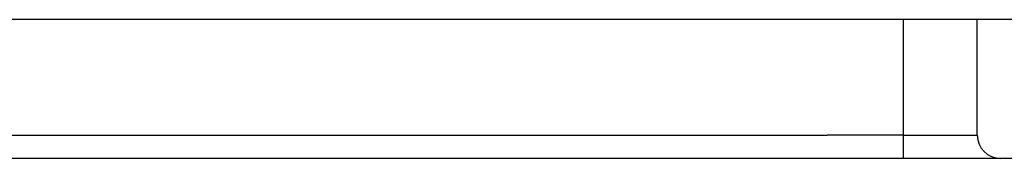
# Model space of a CAD drawing. Header units: inches. Extents: x 20 to 506, y 54 to 236.
# Tile 65 of 245: x 66.176 to 67.488, y 229.31 to 229.495. Entities that reach past the tile are written whole.
import ezdxf

# ---------------------------------------------------------------- set-up
doc = ezdxf.new("R2010")
doc.units = ezdxf.units.IN
doc.header["$MEASUREMENT"] = 0
doc.layers.add('Visible Edges(ANSI)', color=7, linetype='Continuous', lineweight=25)
doc.layers.add('Visible Tangent Edges(ANSI)', color=7, linetype='Continuous', lineweight=25)

msp = doc.modelspace()

# ---------------------------------------------------------------- linework, layer by layer
at = {"layer": 'Visible Edges(ANSI)'}
for p, q in [((68.0529, 229.4954), (20.4479, 229.4954)), ((67.4523, 229.3409), (67.4523, 229.4954)), ((68.1514, 229.3099), (20.3494, 229.3099))]:
    msp.add_line(p, q, dxfattribs=at)
msp.add_arc((67.4833, 229.3409), 0.031, 180, 270, dxfattribs=at)
at = {"layer": 'Visible Tangent Edges(ANSI)'}
for p, q in [((67.3533, 229.4954), (67.3533, 229.3409)), ((21.2486, 229.3409), (67.2523, 229.3409)), ((67.3533, 229.3409), (67.2523, 229.3409)), ((67.3533, 229.3409), (67.3533, 229.3099)), ((67.3533, 229.3409), (67.4523, 229.3409))]:
    msp.add_line(p, q, dxfattribs=at)

doc.saveas('drawing.dxf')
